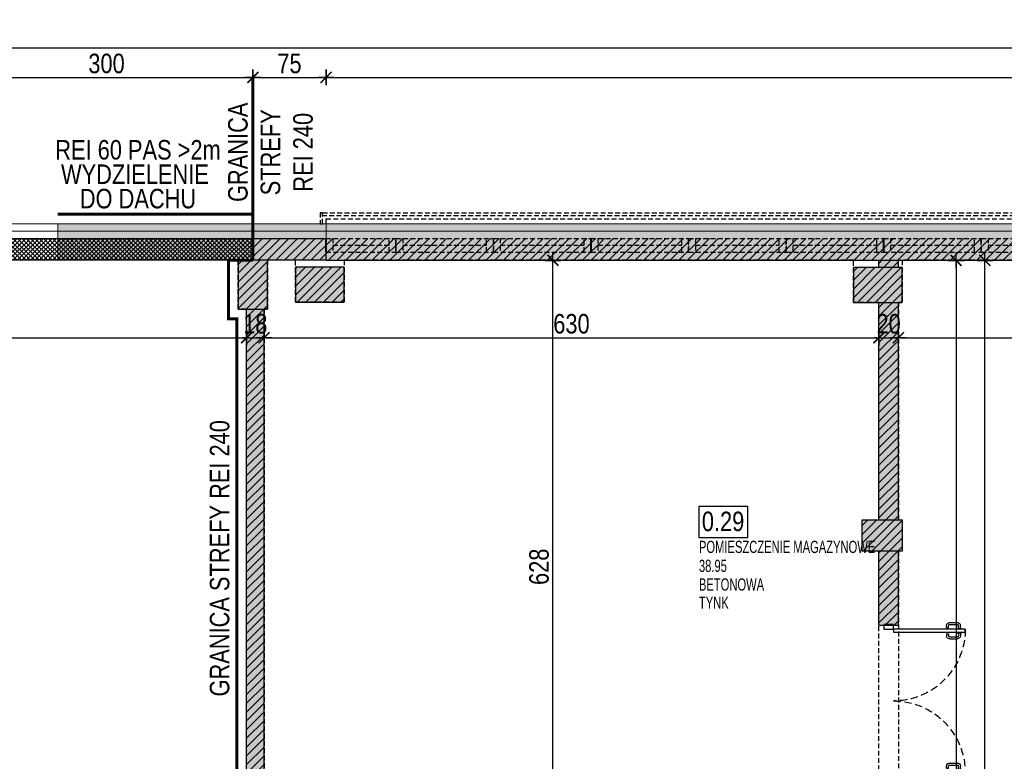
# Model space of a CAD drawing. Header units: millimetres. Extents: x 76192 to 88546, y 19309 to 25840.
# Tile 58 of 61: x 86511 to 87520, y 22703 to 23463. Entities that reach past the tile are written whole.
import ezdxf

# ---------------------------------------------------------------- set-up
doc = ezdxf.new("R2010")
doc.units = ezdxf.units.MM
doc.linetypes.add('DASHED', pattern=[0.75, 0.5, -0.25])
doc.linetypes.add('DASHED2', pattern=[0.375, 0.25, -0.125])
doc.layers.get('DEFPOINTS').update_dxf_attribs({"lineweight": 9})
for name, color, linetype in [('_HSA_HATCH_WYPEŁNIENIA_PRZEGRÓD', 205, 'Continuous'), ('_HSA_NUMERACJA POMIESZCZEN', 43, 'Continuous'), ('_HSA_STOLARKA_WEWNĘTRZNA', 132, 'Continuous'), ('_HSA_STOLARKA_ZEWNĘTRZNA', 132, 'Continuous'), ('_HSA_WIDOKOWE', 1, 'Continuous'), ('_HSA_WIDOKOWE_CIENKIE', 8, 'Continuous'), ('_HSA_WYM_100', 141, 'Continuous'), ('_HSA_ŚCIANY_DZIAŁOWE', 6, 'Continuous'), ('_HSA_ŚCIANY_KONSTRUKCYJNE', 3, 'Continuous'), ('_HSA_ŚCIANY_MUROWANE', 4, 'Continuous')]:
    doc.layers.add(name, color=color, linetype=linetype)
for name, color, linetype, true_color in [('_HSA_HATCH_WYPEŁNIENIA_PRZEGRÓD_P_POŻ', 7, 'Continuous', 0xef8a8a), ('_HSA_WYDZIELENIA_POŻAROWE_240_MIN', 7, 'DASHED2', 0xab1603), ('_HSA_WYDZIELENIA_POŻAROWE_60_MIN', 7, 'DASHED2', 0x1428e1)]:
    doc.layers.add(name, color=color, linetype=linetype, true_color=true_color)
doc.layers.add('_HSA_IZOLACJA_TERMICZNA', color=2, linetype='Continuous', lineweight=5)
doc.layers.add('_HSA_NUMERACJA POMIESZCZEN POMOC', color=7, linetype='Continuous', true_color=0x38940a, plot=False)
doc.layers.add('_HSA_POWIERZCHNIA_UŻYTKOWA', color=115, linetype='DASHED', plot=False)
doc.styles.add('ARIAL_100', font='Arial.ttf', dxfattribs={"width": 0.8, "height": 20})
doc.styles.add('ARIAL_50', font='Arial Narrow.ttf', dxfattribs={"width": 0.8, "height": 10})
doc.linetypes.add('BATTING', pattern='A,0.00254,-2.54,[134,ltypeshp.shx,S=2.54,R=0,X=-2.54,Y=0],-5.08,[134,ltypeshp.shx,S=2.54,R=180,X=2.54,Y=0],-2.54', length=10.16254)
doc.dimstyles.new('WYM_WEWN_100', dxfattribs={"dimtxt": 20, "dimasz": 2, "dimexe": 10, "dimexo": 0, "dimgap": 4, "dimtad": 1, "dimdec": 1, "dimrnd": 0.1, "dimtxsty": 'ARIAL_100', "dimblk": 'Wym-03', "dimcen": 0, "dimdle": 10, "dimse1": 1, "dimse2": 1, "dimclrt": 256, "dimazin": 2, "dimtfac": 1, "dimtdec": 1, "dimtix": 1, "dimtmove": 2, "dimatfit": 0, "dimfxl": 1, "dimtolj": 1, "dimtzin": 0, "dimarcsym": 0})
pattern_1 = [(45, (16000, 0), (-4.49012806, 4.49012806), [])]

# ---------------------------------------------------------------- blocks, each defined once
blk = doc.blocks.new('A$Cb9eda6f9')
at = {"linetype": 'ByBlock', "ltscale": 10}
for points in [[(-3.6, 11.4), (-6.1, 11.4), (-6.1, 0), (-3.6, 0)], [(1485.6, 8.2), (-3.6, 8.2), (-3.6, 11.4), (1485.6, 11.4)]]:
    blk.add_lwpolyline(points, close=True, dxfattribs=at)
blk = doc.blocks.new('*U297')
at = {"linetype": 'ByBlock', "ltscale": 10}
for p, q in [((0, 14), (100, 14)), ((0, 0), (0, 14)), ((7, 0), (7, 14)), ((93, 14), (93, 0)), ((100, 14), (100, 0)), ((0, 0), (100, 0)), ((7, 7), (93, 7))]:
    blk.add_line(p, q, dxfattribs=at)
blk = doc.blocks.new('*U298')
at = {"linetype": 'ByBlock', "ltscale": 10}
for p, q in [((0, 14), (100, 14)), ((0, 0), (0, 14)), ((7, 0), (7, 14)), ((93, 14), (93, 0)), ((100, 14), (100, 0)), ((0, 0), (100, 0)), ((7, 7), (93, 7))]:
    blk.add_line(p, q, dxfattribs=at)
blk = doc.blocks.new('*U299')
at = {"linetype": 'ByBlock', "ltscale": 10}
for p, q in [((0, 14), (100, 14)), ((0, 0), (0, 14)), ((7, 0), (7, 14)), ((93, 14), (93, 0)), ((100, 14), (100, 0)), ((0, 0), (100, 0)), ((7, 7), (93, 7))]:
    blk.add_line(p, q, dxfattribs=at)
blk = doc.blocks.new('*U300')
at = {"linetype": 'ByBlock', "ltscale": 10}
for p, q in [((0, 14), (100, 14)), ((0, 0), (0, 14)), ((7, 0), (7, 14)), ((93, 14), (93, 0)), ((100, 14), (100, 0)), ((0, 0), (100, 0)), ((7, 7), (93, 7))]:
    blk.add_line(p, q, dxfattribs=at)
blk = doc.blocks.new('*U301')
at = {"linetype": 'ByBlock', "ltscale": 10}
for p, q in [((0, 14), (100, 14)), ((0, 0), (0, 14)), ((7, 0), (7, 14)), ((93, 14), (93, 0)), ((100, 14), (100, 0)), ((0, 0), (100, 0)), ((7, 7), (93, 7))]:
    blk.add_line(p, q, dxfattribs=at)
blk = doc.blocks.new('*U278')
at = {"linetype": 'ByBlock', "ltscale": 10}
for p, q in [((0, 14), (100, 14)), ((0, 0), (0, 14)), ((7, 0), (7, 14)), ((93, 14), (93, 0)), ((100, 14), (100, 0)), ((0, 0), (100, 0)), ((7, 7), (93, 7))]:
    blk.add_line(p, q, dxfattribs=at)
blk = doc.blocks.new('*U279')
at = {"linetype": 'ByBlock', "ltscale": 10}
for p, q in [((0, 14), (100, 14)), ((0, 0), (0, 14)), ((7, 0), (7, 14)), ((93, 14), (93, 0)), ((100, 14), (100, 0)), ((0, 0), (100, 0)), ((7, 7), (93, 7))]:
    blk.add_line(p, q, dxfattribs=at)
blk = doc.blocks.new('*U281')
at = {"linetype": 'ByBlock', "ltscale": 10}
for p, q in [((0, 14), (71.5, 14)), ((0, 0), (0, 14)), ((7, 0), (7, 14)), ((64.5, 14), (64.5, 0)), ((71.5, 14), (71.5, 0)), ((0, 0), (71.5, 0)), ((7, 7), (64.5, 7))]:
    blk.add_line(p, q, dxfattribs=at)
blk = doc.blocks.new('*U484')
at = {"transparency": 33554559}
h = blk.add_hatch(color=256, dxfattribs=at)
h.dxf.hatch_style = 1
h.paths.add_polyline_path([(0, 37.4), (-200, 37.4), (-200, 0), (0, 0)])
at = {"linetype": 'DASHED2', "ltscale": 50, "const_width": 3}
blk.add_lwpolyline([(-200, -10), (0, -10)], dxfattribs=at)
at = {"layer": 'DEFPOINTS'}
blk.add_lwpolyline([(0, 37.4), (-200, 37.4), (-200, 0), (0, 0), (0, 37.4)], close=True, dxfattribs=at)
blk = doc.blocks.new('NUMERACJA_POMIESZCZEŃ_200')
blk.add_lwpolyline([(50, 31.9), (0, 31.9), (0, 0), (50, 0)], close=True)
at = {"style": 'ARIAL_100', "width": 0.8}
blk.add_attdef('OPIS_TABELKA', (3, 6.5), '', height=20, dxfattribs=at)
at = {"layer": '_HSA_NUMERACJA POMIESZCZEN POMOC', "style": 'ARIAL_50', "width": 0.8}
for tag, p in [('NAZWA', (0, -15.9)), ('POWIERZCHNIA', (0, -35.3)), ('POSADZKA', (0, -54.4)), ('SUFIT', (0, -73.1))]:
    blk.add_attdef(tag, p, '', height=12.5, dxfattribs=at)
blk = doc.blocks.new('*U509')
for p, q in [((-80.4, 57.36), (-80.4, 65.5)), ((-78.4, 57.36), (-78.4, 65.5)), ((-74.3, 68.5), (-77.4, 68.5)), ((-74.3, 66.5), (-77.4, 66.5)), ((-74.3, 69.75), (-73.5, 69.75)), ((-74.3, 65.25), (-74.3, 69.75)), ((-73.5, 65.25), (-74.3, 65.25)), ((-69.775, 69.75), (-70.575, 69.75)), ((-70.575, 65.25), (-69.775, 65.25)), ((-69.775, 65.25), (-69.775, 69.75)), ((-69.775, 68.5), (-66.675, 68.5)), ((-69.775, 66.5), (-66.675, 66.5)), ((-65.675, 57.36), (-65.675, 65.5)), ((-63.675, 57.36), (-63.675, 65.5)), ((63.675, 57.36), (63.675, 65.5)), ((65.675, 57.36), (65.675, 65.5)), ((69.775, 68.5), (66.675, 68.5)), ((69.775, 66.5), (66.675, 66.5)), ((69.775, 69.75), (70.575, 69.75)), ((69.775, 65.25), (69.775, 69.75)), ((70.575, 65.25), (69.775, 65.25)), ((74.3, 69.75), (73.5, 69.75)), ((73.5, 65.25), (74.3, 65.25)), ((74.3, 65.25), (74.3, 69.75)), ((74.3, 68.5), (77.4, 68.5)), ((74.3, 66.5), (77.4, 66.5)), ((78.4, 57.36), (78.4, 65.5)), ((80.4, 57.36), (80.4, 65.5)), ((-75.3, 56.36), (-77.4, 56.36)), ((-75.3, 54.36), (-77.4, 54.36)), ((-75.3, 54.36), (-75.3, 56.36)), ((-68.775, 54.36), (-68.775, 56.36)), ((-68.775, 56.36), (-66.675, 56.36)), ((-68.775, 54.36), (-66.675, 54.36)), ((68.775, 56.36), (66.675, 56.36)), ((68.775, 54.36), (66.675, 54.36)), ((68.775, 54.36), (68.775, 56.36)), ((75.3, 54.36), (75.3, 56.36)), ((75.3, 56.36), (77.4, 56.36)), ((75.3, 54.36), (77.4, 54.36))]:
    blk.add_line(p, q)
for points in [[(-73.5, 0), (-70.575, 0), (-70.575, 73.5), (-73.5, 73.5)], [(73.5, 0), (70.575, 0), (70.575, 73.5), (73.5, 73.5)], [(77.5, 0), (77.5, -10), (73.5, -10), (73.5, 0)], [(-77.5, 0), (-77.5, -10), (-73.5, -10), (-73.5, 0)]]:
    blk.add_lwpolyline(points, close=True)
for points in [[(78.5, 0), (78.5, -10)], [(-78.5, 0), (-78.5, -10)]]:
    blk.add_lwpolyline(points)
at = {"linetype": 'DASHED', "ltscale": 15}
for centre, start, end in [((-73.5, 0), 0, 90), ((73.5, 0), 90, 180)]:
    blk.add_arc(centre, 73.5, start, end, dxfattribs=at)
for centre, radius, start, end in [((-77.4, 65.5), 3, 90, 180), ((-77.4, 65.5), 1, 90, 180), ((-66.675, 65.5), 3, 0, 90), ((-66.675, 65.5), 1, 0, 90), ((66.675, 65.5), 3, 90, 180), ((66.675, 65.5), 1, 90, 180), ((77.4, 65.5), 3, 0, 90), ((77.4, 65.5), 1, 0, 90), ((-77.4, 57.36), 3, 180, 270), ((-77.4, 57.36), 1, 180, 270), ((-66.675, 57.36), 3, 270, 0), ((-66.675, 57.36), 1, 270, 0), ((66.675, 57.36), 3, 180, 270), ((66.675, 57.36), 1, 180, 270), ((77.4, 57.36), 3, 270, 0), ((77.4, 57.36), 1, 270, 0)]:
    blk.add_arc(centre, radius, start, end)
blk = doc.blocks.new('Wym-03')
for p, q in [((-4, 0), (4, 0)), ((0, 4), (0, -4))]:
    blk.add_line(p, q)
blk.add_lwpolyline([(-2.83, -2.83, 0.8, 0.8, 0), (2.83, 2.83, 0.05, 0.05, 0)], format="xyseb")
blk = doc.blocks.new('*D677')
at = {"layer": '_HSA_WYM_100', "color": 0, "lineweight": -2}
blk.add_line((86452.3, 23403.5), (86748.3, 23403.5), dxfattribs=at)
at = {"layer": 'DEFPOINTS', "color": 0}
for p in [(86750.3, 23403.5), (86450.3, 23238.5), (86750.3, 23238.5)]:
    blk.add_point(p, dxfattribs=at)
at = {"layer": '_HSA_WYM_100', "color": 0, "lineweight": -2, "xscale": 2, "yscale": 2, "zscale": 2}
for p, rotation in [((86450.3, 23403.5), 180.000000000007), ((86750.3, 23403.5), 6.948027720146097e-12)]:
    blk.add_blockref('Wym-03', p, dxfattribs=dict(at, rotation=rotation))
at = {"layer": '_HSA_WYM_100', "insert": (86600.3, 23417.7), "char_height": 20, "attachment_point": 5, "style": 'ARIAL_100'}
blk.add_mtext('\\A1;300', dxfattribs=at)
blk = doc.blocks.new('*D678')
at = {"layer": '_HSA_WYM_100', "color": 0, "lineweight": -2}
blk.add_line((86752.3, 23403.5), (86823.3, 23403.5), dxfattribs=at)
at = {"layer": 'DEFPOINTS', "color": 0}
for p in [(86825.3, 23403.5), (86750.3, 23238.5), (86825.3, 23238.5)]:
    blk.add_point(p, dxfattribs=at)
at = {"layer": '_HSA_WYM_100', "color": 0, "lineweight": -2, "xscale": 2, "yscale": 2, "zscale": 2}
for p, rotation in [((86750.3, 23403.5), 180.0000000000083), ((86825.3, 23403.5), 8.337633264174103e-12)]:
    blk.add_blockref('Wym-03', p, dxfattribs=dict(at, rotation=rotation))
at = {"layer": '_HSA_WYM_100', "insert": (86787.8, 23417.7), "char_height": 20, "attachment_point": 5, "style": 'ARIAL_100'}
blk.add_mtext('\\A1;75', dxfattribs=at)
blk = doc.blocks.new('*D679')
at = {"layer": '_HSA_WYM_100', "color": 0, "lineweight": -2}
blk.add_line((86827.3, 23403.5), (88294.8, 23403.5), dxfattribs=at)
at = {"layer": 'DEFPOINTS', "color": 0}
for p in [(88296.8, 23403.5), (86825.3, 23238.5), (88296.8, 23238.5)]:
    blk.add_point(p, dxfattribs=at)
at = {"layer": '_HSA_WYM_100', "color": 0, "lineweight": -2, "xscale": 2, "yscale": 2, "zscale": 2}
for p, rotation in [((86825.3, 23403.5), 180.000000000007), ((88296.8, 23403.5), 6.941012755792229e-12)]:
    blk.add_blockref('Wym-03', p, dxfattribs=dict(at, rotation=rotation))
at = {"layer": '_HSA_WYM_100', "insert": (87561.1, 23419.5), "char_height": 20, "attachment_point": 5, "style": 'ARIAL_100'}
blk.add_mtext('\\A1;1471,5', dxfattribs=at)
blk = doc.blocks.new('*D681')
at = {"layer": '_HSA_WYM_100', "color": 0, "lineweight": -2}
blk.add_line((88356.2, 23433.5), (76433.3, 23433.5), dxfattribs=at)
at = {"layer": 'DEFPOINTS', "color": 0}
for p in [(76431.3, 23433.5), (76431.3, 23253.5), (88358.2, 23253.5)]:
    blk.add_point(p, dxfattribs=at)
at = {"layer": '_HSA_WYM_100', "color": 0, "lineweight": -2, "xscale": 2, "yscale": 2, "zscale": 2, "rotation": 180}
blk.add_blockref('Wym-03', (76431.3, 23433.5), dxfattribs=at)
at = {"layer": '_HSA_WYM_100', "color": 0, "lineweight": -2, "xscale": 2, "yscale": 2, "zscale": 2}
blk.add_blockref('Wym-03', (88358.2, 23433.5), dxfattribs=at)
at = {"layer": '_HSA_WYM_100', "insert": (82394.8, 23449.5), "char_height": 20, "attachment_point": 5, "style": 'ARIAL_100'}
blk.add_mtext('\\A1;11926,9', dxfattribs=at)
blk = doc.blocks.new('*D1029')
at = {"layer": '_HSA_WYM_100', "color": 0, "lineweight": -2}
blk.add_line((84963.8, 23136.8), (86741.8, 23136.8), dxfattribs=at)
at = {"layer": 'DEFPOINTS', "color": 0}
for p in [(84961.8, 23166.1), (86743.8, 23166.1), (86743.8, 23136.8)]:
    blk.add_point(p, dxfattribs=at)
at = {"layer": '_HSA_WYM_100', "color": 0, "lineweight": -2, "xscale": 2, "yscale": 2, "zscale": 2, "rotation": 180.0000000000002}
blk.add_blockref('Wym-03', (84961.8, 23136.8), dxfattribs=at)
at = {"layer": '_HSA_WYM_100', "color": 0, "lineweight": -2, "xscale": 2, "yscale": 2, "zscale": 2}
blk.add_blockref('Wym-03', (86743.8, 23136.8), dxfattribs=at)
at = {"layer": '_HSA_WYM_100', "insert": (85852.8, 23151), "char_height": 20, "attachment_point": 5, "style": 'ARIAL_100'}
blk.add_mtext('\\A1;1782', dxfattribs=at)
blk = doc.blocks.new('*D1030')
at = {"layer": '_HSA_WYM_100', "color": 0, "lineweight": -2}
for p, q in [((86741.8, 23136.8), (86739.8, 23136.8)), ((86743.8, 23136.8), (86761.8, 23136.8)), ((86763.8, 23136.8), (86765.8, 23136.8))]:
    blk.add_line(p, q, dxfattribs=at)
at = {"layer": 'DEFPOINTS', "color": 0}
for p in [(86743.8, 23166.1), (86761.8, 23166.1), (86761.8, 23136.8)]:
    blk.add_point(p, dxfattribs=at)
at = {"layer": '_HSA_WYM_100', "color": 0, "lineweight": -2, "xscale": 2, "yscale": 2, "zscale": 2}
blk.add_blockref('Wym-03', (86743.8, 23136.8), dxfattribs=at)
at = {"layer": '_HSA_WYM_100', "color": 0, "lineweight": -2, "xscale": 2, "yscale": 2, "zscale": 2, "rotation": 180}
blk.add_blockref('Wym-03', (86761.8, 23136.8), dxfattribs=at)
at = {"layer": '_HSA_WYM_100', "insert": (86752.8, 23151), "char_height": 20, "attachment_point": 5, "style": 'ARIAL_100'}
blk.add_mtext('\\A1;18', dxfattribs=at)
blk = doc.blocks.new('*D1031')
at = {"layer": '_HSA_WYM_100', "color": 0, "lineweight": -2}
blk.add_line((86763.8, 23136.8), (87389.8, 23136.8), dxfattribs=at)
at = {"layer": 'DEFPOINTS', "color": 0}
for p in [(87391.8, 23173), (86761.8, 23166.1), (87391.8, 23136.8)]:
    blk.add_point(p, dxfattribs=at)
at = {"layer": '_HSA_WYM_100', "color": 0, "lineweight": -2, "xscale": 2, "yscale": 2, "zscale": 2, "rotation": 180.0000000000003}
blk.add_blockref('Wym-03', (86761.8, 23136.8), dxfattribs=at)
at = {"layer": '_HSA_WYM_100', "color": 0, "lineweight": -2, "xscale": 2, "yscale": 2, "zscale": 2}
blk.add_blockref('Wym-03', (87391.8, 23136.8), dxfattribs=at)
at = {"layer": '_HSA_WYM_100', "insert": (87076.8, 23151), "char_height": 20, "attachment_point": 5, "style": 'ARIAL_100'}
blk.add_mtext('\\A1;630', dxfattribs=at)
blk = doc.blocks.new('*D1042')
at = {"layer": '_HSA_WYM_100', "color": 0, "lineweight": -2}
for p, q in [((87389.8, 23136.8), (87387.8, 23136.8)), ((87391.8, 23136.8), (87411.8, 23136.8)), ((87413.8, 23136.8), (87415.8, 23136.8))]:
    blk.add_line(p, q, dxfattribs=at)
at = {"layer": 'DEFPOINTS', "color": 0}
for p in [(87391.8, 23173), (87411.8, 23173), (87411.8, 23136.8)]:
    blk.add_point(p, dxfattribs=at)
at = {"layer": '_HSA_WYM_100', "color": 0, "lineweight": -2, "xscale": 2, "yscale": 2, "zscale": 2}
blk.add_blockref('Wym-03', (87391.8, 23136.8), dxfattribs=at)
at = {"layer": '_HSA_WYM_100', "color": 0, "lineweight": -2, "xscale": 2, "yscale": 2, "zscale": 2, "rotation": 180}
blk.add_blockref('Wym-03', (87411.8, 23136.8), dxfattribs=at)
at = {"layer": '_HSA_WYM_100', "insert": (87401.8, 23151), "char_height": 20, "attachment_point": 5, "style": 'ARIAL_100'}
blk.add_mtext('\\A1;20', dxfattribs=at)
blk = doc.blocks.new('*D1043')
at = {"layer": '_HSA_WYM_100', "color": 0, "lineweight": -2}
blk.add_line((87413.8, 23136.8), (87689.8, 23136.8), dxfattribs=at)
at = {"layer": 'DEFPOINTS', "color": 0}
for p in [(87411.8, 23173), (87691.8, 23173), (87691.8, 23136.8)]:
    blk.add_point(p, dxfattribs=at)
at = {"layer": '_HSA_WYM_100', "color": 0, "lineweight": -2, "xscale": 2, "yscale": 2, "zscale": 2, "rotation": 180}
blk.add_blockref('Wym-03', (87411.8, 23136.8), dxfattribs=at)
at = {"layer": '_HSA_WYM_100', "color": 0, "lineweight": -2, "xscale": 2, "yscale": 2, "zscale": 2}
blk.add_blockref('Wym-03', (87691.8, 23136.8), dxfattribs=at)
at = {"layer": '_HSA_WYM_100', "insert": (87551.8, 23151), "char_height": 20, "attachment_point": 5, "style": 'ARIAL_100'}
blk.add_mtext('\\A1;280', dxfattribs=at)
blk = doc.blocks.new('*D1020')
at = {"layer": '_HSA_WYM_100', "color": 0, "lineweight": -2}
blk.add_line((87057.8, 22590.1), (87057.8, 23214.1), dxfattribs=at)
at = {"layer": 'DEFPOINTS', "color": 0}
for p in [(87057.8, 23216.1), (87061.1, 23216.1), (87063.6, 22588.1)]:
    blk.add_point(p, dxfattribs=at)
at = {"layer": '_HSA_WYM_100', "color": 0, "lineweight": -2, "xscale": 2, "yscale": 2, "zscale": 2}
for p, rotation in [((87057.8, 23216.1), 90), ((87057.8, 22588.1), 270)]:
    blk.add_blockref('Wym-03', p, dxfattribs=dict(at, rotation=rotation))
at = {"layer": '_HSA_WYM_100', "insert": (87043.6, 22902.1), "char_height": 20, "attachment_point": 5, "rotation": 90, "style": 'ARIAL_100'}
blk.add_mtext('\\A1;628', dxfattribs=at)
blk = doc.blocks.new('*D1081')
at = {"layer": '_HSA_WYM_100', "color": 0, "lineweight": -2}
blk.add_line((87470.9, 23214.1), (87470.9, 21368.5), dxfattribs=at)
at = {"layer": 'DEFPOINTS', "color": 0}
for p in [(87411.8, 23216.1), (87411.8, 21366.5), (87470.9, 21366.5)]:
    blk.add_point(p, dxfattribs=at)
at = {"layer": '_HSA_WYM_100', "color": 0, "lineweight": -2, "xscale": 2, "yscale": 2, "zscale": 2}
for p, rotation in [((87470.9, 23216.1), 90), ((87470.9, 21366.5), 270)]:
    blk.add_blockref('Wym-03', p, dxfattribs=dict(at, rotation=rotation))
at = {"layer": '_HSA_WYM_100', "insert": (87454.8, 22326.2), "char_height": 20, "attachment_point": 5, "rotation": 90, "style": 'ARIAL_100'}
blk.add_mtext('\\A1;1849,6', dxfattribs=at)
blk = doc.blocks.new('*D1021')
at = {"layer": '_HSA_WYM_100', "color": 0, "lineweight": -2}
blk.add_line((87500.4, 21046.1), (87500.4, 23214.1), dxfattribs=at)
at = {"layer": 'DEFPOINTS', "color": 0}
for p in [(87470.9, 23216.1), (87500.4, 23216.1), (87470.9, 21044.1)]:
    blk.add_point(p, dxfattribs=at)
at = {"layer": '_HSA_WYM_100', "color": 0, "lineweight": -2, "xscale": 2, "yscale": 2, "zscale": 2}
for p, rotation in [((87500.4, 23216.1), 89.99999999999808), ((87500.4, 21044.1), 269.9999999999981)]:
    blk.add_blockref('Wym-03', p, dxfattribs=dict(at, rotation=rotation))
at = {"layer": '_HSA_WYM_100', "insert": (87486.4, 22326.4), "char_height": 20, "attachment_point": 5, "rotation": 90, "style": 'ARIAL_100'}
blk.add_mtext('\\A1;2172', dxfattribs=at)

msp = doc.modelspace()

# ---------------------------------------------------------------- hatches: boundary and pattern name
at = {"layer": '_HSA_HATCH_WYPEŁNIENIA_PRZEGRÓD'}
h = msp.add_hatch(color=256, dxfattribs=at)
h.paths.add_polyline_path([(82250.33, 23216.14), (82250.33, 23253.53), (80390.33, 23253.53), (80390.33, 23216.14)])
h.paths.add_polyline_path([(84050.33, 23216.14), (84050.33, 23253.53), (82550.33, 23253.53), (82550.33, 23216.14)])
h.paths.add_polyline_path([(86450.33, 23216.14), (86450.33, 23253.53), (84350.33, 23253.53), (84350.33, 23216.14)])
h.paths.add_polyline_path([(86750.33, 23253.53), (86750.33, 23216.14), (88296.81, 23216.14), (88296.81, 23209), (88278.19, 23209), (88278.19, 23173.28), (88313.81, 23173.28), (88313.81, 22559.17), (88343.19, 22559.17), (88343.19, 22564.17), (88358.19, 22564.17), (88358.19, 23253.53)])
h.paths.add_polyline_path([(77690.33, 23216.14), (77690.33, 23253.53), (76490.33, 23253.53), (76490.33, 23216.14)])
h.paths.add_polyline_path([(77990.33, 23253.53), (77990.33, 23216.14), (80090.33, 23216.14), (80090.33, 23253.53)])
h = msp.add_hatch(dxfattribs=at)
h.set_pattern_fill('ANSI31', color=256, scale=2, style=0)
h.set_pattern_definition([(45, (16000, -5754.548), (-4.49012806, 4.49012806), [])])
h.paths.add_polyline_path([(88278.19, 23173.28), (88278.19, 23209), (88296.81, 23209), (88296.81, 23216.14), (76490.33, 23216.14), (76490.33, 23238.53), (88343.19, 23238.53), (88343.19, 22559.17), (88313.81, 22559.17), (88313.81, 23173.28)])
h = msp.add_hatch(dxfattribs=at)
h.set_pattern_fill('ANSI37', color=256)
h.set_pattern_definition([(45, (86450.49, 23216.139), (-2.245064, 2.245064), []), (135, (86450.49, 23216.139), (-2.245064, -2.245064), [])])
h.paths.add_polyline_path([(86450.33, 23238.53), (86750.33, 23238.53), (86750.33, 23216.14), (86450.33, 23216.14)])
h = msp.add_hatch(dxfattribs=at)
h.set_pattern_fill('ANSI31', color=256, scale=2, style=0)
h.set_pattern_definition(pattern_1)
h.paths.add_polyline_path([(85565.33, 23216.14), (85535.33, 23216.14), (85535.33, 23166.14), (85565.33, 23166.14)])
h.paths.add_polyline_path([(86165.33, 23216.14), (86135.33, 23216.14), (86135.33, 23166.14), (86165.33, 23166.14)])
h.paths.add_polyline_path([(86765.33, 23216.14), (86735.33, 23216.14), (86735.33, 23166.14), (86765.33, 23166.14)])
h.paths.add_polyline_path([(86843.81, 23209), (86793.81, 23209), (86793.81, 23173.28), (86843.81, 23173.28)])
h.paths.add_polyline_path([(84684.33, 21441.25), (84654.33, 21441.25), (84654.33, 21391.25), (84684.33, 21391.25)])
h.paths.add_polyline_path([(84965.33, 21441.25), (84935.33, 21441.25), (84935.33, 21391.25), (84965.33, 21391.25)])
h.paths.add_polyline_path([(85565.33, 21441.25), (85535.33, 21441.25), (85535.33, 21391.25), (85565.33, 21391.25)])
h.paths.add_polyline_path([(86165.33, 21441.25), (86135.33, 21441.25), (86135.33, 21391.25), (86165.33, 21391.25)])
h.paths.add_polyline_path([(86735.33, 21391.25), (86065.08, 21391.25), (86065.08, 21370.53), (86735.33, 21370.53)])
h.paths.add_polyline_path([(86792.33, 21370.53), (86789.33, 21370.53), (86789.33, 21391.25), (86735.33, 21391.25), (86735.33, 21370.53), (86765.33, 21370.53), (86765.33, 21352.41), (86792.33, 21352.41)])
h.paths.add_polyline_path([(86765.33, 21441.25), (86735.33, 21441.25), (86735.33, 21391.25), (86765.33, 21391.25)])
h.paths.add_polyline_path([(86761.81, 21979.14), (86793.81, 21979.14), (86793.81, 21999.14), (86772.33, 21999.14), (86772.33, 21993.27), (86743.81, 21993.27), (86743.81, 21441.25), (86761.81, 21441.25)])
h.paths.add_polyline_path([(86772.33, 22038.99), (86728.33, 22038.99), (86728.33, 21993.27), (86772.33, 21993.27)])
h.paths.add_polyline_path([(86772.33, 22055.72), (86728.33, 22055.72), (86728.33, 22038.99), (86772.33, 22038.99)])
h.paths.add_polyline_path([(86772.33, 22240.45), (86728.33, 22240.45), (86728.33, 22223.72), (86772.33, 22223.72)])
h.paths.add_polyline_path([(86772.33, 22286.17), (86728.33, 22286.17), (86728.33, 22240.45), (86772.33, 22240.45)])
h.paths.add_polyline_path([(86761.81, 22581.67), (86743.81, 22581.67), (86743.81, 22286.17), (86761.81, 22286.17)])
h.paths.add_polyline_path([(86772.33, 22627.39), (86728.33, 22627.39), (86728.33, 22581.67), (86772.33, 22581.67)])
h.paths.add_polyline_path([(86761.81, 23166.14), (86743.81, 23166.14), (86743.81, 22627.39), (86761.81, 22627.39)])
h.paths.add_polyline_path([(85065.33, 21370.53), (85065.33, 21391.25), (84629.83, 21391.25), (84629.83, 21370.53)])
h.paths.add_polyline_path([(85170.33, 21391.25), (85170.33, 21370.53), (85765.08, 21370.53), (85765.08, 21391.25)])
h = msp.add_hatch(color=256, dxfattribs=at)
h.paths.add_polyline_path([(85565.33, 23216.14), (85535.33, 23216.14), (85535.33, 23166.14), (85565.33, 23166.14)])
h.paths.add_polyline_path([(86165.33, 23216.14), (86135.33, 23216.14), (86135.33, 23166.14), (86165.33, 23166.14)])
h.paths.add_polyline_path([(86843.81, 23209), (86793.81, 23209), (86793.81, 23173.28), (86843.81, 23173.28)])
h.paths.add_polyline_path([(84684.33, 21441.25), (84654.33, 21441.25), (84654.33, 21391.25), (84684.33, 21391.25)])
h.paths.add_polyline_path([(84965.33, 21441.25), (84935.33, 21441.25), (84935.33, 21391.25), (84965.33, 21391.25)])
h.paths.add_polyline_path([(85565.33, 21441.25), (85535.33, 21441.25), (85535.33, 21391.25), (85565.33, 21391.25)])
h.paths.add_polyline_path([(86165.33, 21441.25), (86135.33, 21441.25), (86135.33, 21391.25), (86165.33, 21391.25)])
h.paths.add_polyline_path([(86792.33, 21370.53), (86789.33, 21370.53), (86789.33, 21391.25), (86735.33, 21391.25), (86735.33, 21355.53), (86739.33, 21355.53), (86739.33, 21352.41), (86792.33, 21352.41)])
h.paths.add_polyline_path([(85170.33, 21391.25), (85170.33, 21355.53), (85550.33, 21355.53), (85550.33, 21391.25)])
h.paths.add_polyline_path([(85065.33, 21355.53), (85065.33, 21391.25), (84629.83, 21391.25), (84629.83, 21355.53)])
h.paths.add_polyline_path([(86761.81, 21993.27), (86761.81, 21979.14), (86793.81, 21979.14), (86793.81, 21999.14), (86772.33, 21999.14), (86772.33, 21993.27)])
h = msp.add_hatch(dxfattribs=at)
h.set_pattern_fill('ANSI31', color=256, scale=2, style=0)
h.set_pattern_definition(pattern_1)
h.paths.add_polyline_path([(87411.81, 23216.14), (87391.81, 23216.14), (87391.81, 23208.7), (87411.81, 23208.7)])
h.paths.add_polyline_path([(87415.81, 23208.7), (87365.81, 23208.7), (87365.81, 23172.98), (87415.81, 23172.98)])
h.paths.add_polyline_path([(87411.81, 23172.98), (87391.81, 23172.98), (87391.81, 22950.14), (87411.81, 22950.14)])
h.paths.add_polyline_path([(87415.81, 22950.14), (87374.81, 22950.14), (87374.81, 22918.14), (87415.81, 22918.14)])
h.paths.add_polyline_path([(87411.81, 22918.14), (87391.81, 22918.14), (87391.81, 22842.14), (87411.81, 22842.14)])
h.paths.add_polyline_path([(87411.81, 22687.14), (87391.81, 22687.14), (87391.81, 22611.14), (87411.81, 22611.14)])
h.paths.add_polyline_path([(87415.81, 22611.14), (87374.81, 22611.14), (87374.81, 22579.14), (87415.81, 22579.14)])
h.paths.add_polyline_path([(87411.81, 22579.14), (87374.81, 22579.14), (87374.81, 22588.14), (86843.81, 22588.14), (86843.81, 22579.14), (86793.81, 22579.14), (86793.81, 22588.14), (86772.33, 22588.14), (86772.33, 22581.67), (86761.81, 22581.67), (86761.81, 22568.14), (87391.81, 22568.14), (87391.81, 22352.14), (87411.81, 22352.14)])
h.paths.add_polyline_path([(86843.81, 22614.86), (86793.81, 22614.86), (86793.81, 22579.14), (86843.81, 22579.14)])
h.paths.add_polyline_path([(87415.81, 22352.14), (87374.81, 22352.14), (87374.81, 22320.14), (87415.81, 22320.14)])
h.paths.add_polyline_path([(87411.81, 22320.14), (87391.81, 22320.14), (87391.81, 22271.14), (87411.81, 22271.14)])
h.paths.add_polyline_path([(87411.81, 22061.14), (87391.81, 22061.14), (87391.81, 22012.14), (87411.81, 22012.14)])
h.paths.add_polyline_path([(87415.81, 22012.14), (87374.81, 22012.14), (87374.81, 21979.14), (87415.81, 21979.14)])
h.paths.add_polyline_path([(87374.81, 21999.14), (86843.81, 21999.14), (86843.81, 21979.14), (87374.81, 21979.14)])
h.paths.add_polyline_path([(87411.81, 21979.14), (87391.81, 21979.14), (87391.81, 21735.53), (87411.81, 21735.53)])
h.paths.add_polyline_path([(87415.81, 21735.53), (87374.81, 21735.53), (87374.81, 21702.53), (87415.81, 21702.53)])
h.paths.add_polyline_path([(87411.81, 21702.53), (87391.81, 21702.53), (87391.81, 21649.96), (87411.81, 21649.96)])
h.paths.add_polyline_path([(87411.81, 21499.96), (87391.81, 21499.96), (87391.81, 21397.53), (87411.81, 21397.53)])
h.paths.add_polyline_path([(87415.81, 21397.53), (87374.81, 21397.53), (87374.81, 21366.53), (87415.81, 21366.53)])
h.paths.add_polyline_path([(87374.81, 21397.53), (86839.33, 21397.53), (86839.33, 21370.53), (87374.81, 21370.53)])
h = msp.add_hatch(color=256, dxfattribs=at)
h.paths.add_polyline_path([(87411.81, 23216.14), (87391.81, 23216.14), (87391.81, 23208.7), (87411.81, 23208.7)])
h.paths.add_polyline_path([(87415.81, 23208.7), (87365.81, 23208.7), (87365.81, 23172.98), (87415.81, 23172.98)])
h.paths.add_polyline_path([(87411.81, 23172.98), (87391.81, 23172.98), (87391.81, 22950.14), (87411.81, 22950.14)])
h.paths.add_polyline_path([(87415.81, 22950.14), (87374.81, 22950.14), (87374.81, 22918.14), (87415.81, 22918.14)])
h.paths.add_polyline_path([(87411.81, 22918.14), (87391.81, 22918.14), (87391.81, 22842.14), (87411.81, 22842.14)])
h.paths.add_polyline_path([(87411.81, 22687.14), (87391.81, 22687.14), (87391.81, 22611.14), (87411.81, 22611.14)])
h.paths.add_polyline_path([(87415.81, 22352.14), (87374.81, 22352.14), (87374.81, 22320.14), (87415.81, 22320.14)])
h.paths.add_polyline_path([(87411.81, 22320.14), (87391.81, 22320.14), (87391.81, 22271.14), (87411.81, 22271.14)])
h.paths.add_polyline_path([(87411.81, 22061.14), (87391.81, 22061.14), (87391.81, 22012.14), (87411.81, 22012.14)])
h.paths.add_polyline_path([(87415.81, 22012.14), (87374.81, 22012.14), (87374.81, 21979.14), (87415.81, 21979.14)])
h.paths.add_polyline_path([(87374.81, 21999.14), (86843.81, 21999.14), (86843.81, 21979.14), (87374.81, 21979.14)])
h.paths.add_polyline_path([(87411.81, 21979.14), (87391.81, 21979.14), (87391.81, 21735.53), (87411.81, 21735.53)])
h.paths.add_polyline_path([(87415.81, 21735.53), (87374.81, 21735.53), (87374.81, 21702.53), (87415.81, 21702.53)])
h.paths.add_polyline_path([(87411.81, 21702.53), (87391.81, 21702.53), (87391.81, 21649.96), (87411.81, 21649.96)])
h.paths.add_polyline_path([(87411.81, 21499.96), (87391.81, 21499.96), (87391.81, 21397.53), (87411.81, 21397.53)])
h.paths.add_polyline_path([(87415.81, 21397.53), (87374.81, 21397.53), (87374.81, 21366.53), (87415.81, 21366.53)])
h.paths.add_polyline_path([(87374.81, 21397.53), (86839.33, 21397.53), (86839.33, 21370.53), (87374.81, 21370.53)])
at = {"layer": '_HSA_HATCH_WYPEŁNIENIA_PRZEGRÓD_P_POŻ'}
h = msp.add_hatch(color=256, dxfattribs=at)
h.dxf.hatch_style = 1
h.paths.add_polyline_path([(86735.33, 21441.25), (86735.33, 21391.25), (86765.33, 21391.25), (86765.33, 21441.25), (86761.81, 21441.25), (86761.81, 21993.27), (86772.33, 21993.27), (86772.33, 22055.72), (86728.33, 22055.72), (86728.33, 21993.27), (86743.81, 21993.27), (86743.81, 21441.25)])
h.paths.add_polyline_path([(86728.33, 22223.72), (86772.33, 22223.72), (86772.33, 22286.17), (86761.81, 22286.17), (86761.81, 22581.67), (86772.33, 22581.67), (86772.33, 22627.39), (86761.81, 22627.39), (86761.81, 23166.14), (86765.33, 23166.14), (86765.33, 23216.14), (86735.33, 23216.14), (86735.33, 23166.14), (86743.81, 23166.14), (86743.81, 22627.39), (86728.33, 22627.39), (86728.33, 22581.67), (86743.81, 22581.67), (86743.81, 22286.17), (86728.33, 22286.17)])

# ---------------------------------------------------------------- linework, layer by layer
at = {"layer": '_HSA_IZOLACJA_TERMICZNA', "ltscale": 0.1}
for p, q in [((76431.33, 23253.53), (88358.19, 23253.53)), ((86750.33, 23253.53), (86750.33, 23238.53)), ((86825.33, 23253.53), (86825.33, 23238.53))]:
    msp.add_line(p, q, dxfattribs=at)
at = {"layer": '_HSA_IZOLACJA_TERMICZNA', "linetype": 'BATTING', "ltscale": 0.1}
msp.add_line((76446.33, 23246.03), (88343.19, 23246.03), dxfattribs=at)
at = {"layer": '_HSA_POWIERZCHNIA_UŻYTKOWA', "ltscale": 10}
for points in [[(86743.81, 21441.25), (86743.81, 21993.27), (86728.33, 21993.27), (86728.33, 22038.99), (86743.81, 22038.99), (86743.81, 22240.45), (86728.33, 22240.45), (86728.33, 22286.17), (86743.81, 22286.17), (86743.81, 22581.67), (86728.33, 22581.67), (86728.33, 22627.39), (86743.81, 22627.39), (86743.81, 23166.14), (86735.33, 23166.14), (86735.33, 23216.14), (86165.33, 23216.14)], [(87691.81, 21044.14), (87691.81, 23172.98), (87677.81, 23172.98), (87677.81, 23216.14), (87415.81, 23216.14), (87415.81, 23172.98), (87411.81, 23172.98), (87411.81, 22950.14), (87415.81, 22950.14), (87415.81, 22918.14), (87411.81, 22918.14), (87411.81, 22611.14), (87415.81, 22611.14), (87415.81, 22579.14), (87411.81, 22579.14), (87411.81, 22352.14), (87415.81, 22352.14), (87415.81, 22320.14), (87411.81, 22320.14), (87411.81, 22012.14), (87415.81, 22012.14), (87415.81, 21979.14), (87411.81, 21979.14), (87411.81, 21735.53)]]:
    msp.add_lwpolyline(points, dxfattribs=at)
msp.add_lwpolyline([(87391.81, 23172.98), (87365.81, 23172.98), (87365.81, 23216.14), (86843.81, 23216.14), (86843.81, 23173.28), (86793.81, 23173.28), (86793.81, 23216.14), (86765.33, 23216.14), (86765.33, 23166.14), (86761.81, 23166.14), (86761.81, 22627.39), (86772.33, 22627.39), (86772.33, 22588.14), (86793.81, 22588.14), (86793.81, 22614.86), (86843.81, 22614.86), (86843.81, 22588.14), (87374.81, 22588.14), (87374.81, 22611.14), (87391.81, 22611.14), (87391.81, 22918.14), (87374.81, 22918.14), (87374.81, 22950.14), (87391.81, 22950.14)], close=True, dxfattribs=at)
at = {"layer": '_HSA_STOLARKA_ZEWNĘTRZNA', "ltscale": 10, "const_width": 2}
for points in [[(86750.33, 23238.53), (86750.33, 23224.53)], [(86825.33, 23238.53), (86825.33, 23224.53)], [(87096.81, 23238.53), (87096.81, 23224.53)], [(87396.81, 23238.53), (87396.81, 23224.53)]]:
    msp.add_lwpolyline(points, dxfattribs=at)
at = {"layer": '_HSA_WIDOKOWE', "linetype": 'DASHED', "ltscale": 10}
msp.add_lwpolyline([(86825.33, 23253.53), (86825.33, 23258.53), (88307.33, 23258.53), (88307.33, 23253.53)], dxfattribs=at)
at = {"layer": '_HSA_WYDZIELENIA_POŻAROWE_240_MIN', "ltscale": 50, "const_width": 3}
for points in [[(86750.33, 23216.14), (86750.33, 23403.53)], [(86750.33, 21345.53), (86750.33, 21391.25), (86725.33, 21391.25), (86725.33, 21451.25), (86733.81, 21451.25), (86733.81, 21983.27), (86718.33, 21983.27), (86718.33, 22296.06), (86733.81, 22296.23), (86733.81, 22571.67), (86718.33, 22571.67), (86718.33, 22637.39), (86733.81, 22637.39), (86733.81, 23156.14), (86725.33, 23156.14), (86725.33, 23216.14), (86750.33, 23216.14)]]:
    msp.add_lwpolyline(points, dxfattribs=at)
at = {"layer": '_HSA_ŚCIANY_DZIAŁOWE'}
for p, q in [((87391.81, 23208.7), (87391.81, 23216.14)), ((87411.81, 23208.7), (87411.81, 23216.14)), ((87391.81, 22950.14), (87391.81, 23172.98)), ((87411.81, 22950.14), (87411.81, 23172.98)), ((86743.81, 22627.39), (86743.81, 23166.14)), ((86761.81, 22627.39), (86761.81, 23166.14)), ((87391.81, 22842.14), (87391.81, 22918.14)), ((87411.81, 22842.14), (87411.81, 22918.14)), ((87391.81, 22842.14), (87411.81, 22842.14))]:
    msp.add_line(p, q, dxfattribs=at)
at = {"layer": '_HSA_ŚCIANY_KONSTRUKCYJNE'}
for points in [[(86735.33, 23166.14), (86765.33, 23166.14), (86765.33, 23216.14), (86735.33, 23216.14)], [(86843.81, 23173.28), (86843.81, 23209), (86793.81, 23209), (86793.81, 23173.28)], [(86843.81, 23173.28), (86843.81, 23209), (86793.81, 23209), (86793.81, 23173.28)], [(87415.81, 23172.98), (87415.81, 23208.7), (87365.81, 23208.7), (87365.81, 23172.98)], [(87415.81, 23172.98), (87415.81, 23208.7), (87365.81, 23208.7), (87365.81, 23172.98)], [(87374.81, 22950.14), (87415.81, 22950.14), (87415.81, 22918.14), (87374.81, 22918.14)]]:
    msp.add_lwpolyline(points, close=True, dxfattribs=at)
at = {"layer": '_HSA_ŚCIANY_MUROWANE'}
for p, q in [((86750.33, 23216.14), (86750.33, 23238.53)), ((86750.33, 23238.53), (86825.33, 23238.53)), ((86825.33, 23216.14), (86825.33, 23238.53)), ((86825.33, 23216.14), (86750.33, 23216.14)), ((86825.33, 23216.14), (88296.81, 23216.14))]:
    msp.add_line(p, q, dxfattribs=at)
at = {"layer": '_HSA_ŚCIANY_MUROWANE', "ltscale": 0.07}
msp.add_line((86750.33, 23216.14), (76490.33, 23216.14), dxfattribs=at)
msp.add_lwpolyline([(86450.33, 23238.53), (86750.33, 23238.53), (86750.33, 23216.14), (86450.33, 23216.14)], close=True, dxfattribs=at)

# ---------------------------------------------------------------- block references
at = {"layer": '_HSA_NUMERACJA POMIESZCZEN', "linetype": 'Continuous'}
msp.add_blockref('NUMERACJA_POMIESZCZEŃ_200', (87207.41, 22932.13), dxfattribs=at).add_auto_attribs({'SUFIT': 'TYNK', 'POSADZKA': 'BETONOWA', 'POWIERZCHNIA': '38.95', 'NAZWA': 'POMIESZCZENIE MAGAZYNOWE', 'OPIS_TABELKA': '0.29'})
at = {"layer": '_HSA_STOLARKA_WEWNĘTRZNA', "xscale": -1, "rotation": 270}
msp.add_blockref('*U509', (87406.81, 22764.64), dxfattribs=at)
at = {"layer": '_HSA_STOLARKA_ZEWNĘTRZNA', "linetype": 'DASHED', "ltscale": 10, "xscale": -1, "rotation": 180}
for name, p in [('*U281', (86825.33, 23238.53)), ('*U297', (86896.81, 23238.53)), ('*U298', (86996.81, 23238.53)), ('*U299', (87096.81, 23238.53)), ('*U300', (87196.81, 23238.53)), ('*U301', (87296.81, 23238.53)), ('*U278', (87396.81, 23238.53)), ('*U279', (87496.81, 23238.53))]:
    msp.add_blockref(name, p, dxfattribs=at)
at = {"layer": '_HSA_WIDOKOWE_CIENKIE', "linetype": 'DASHED', "ltscale": 10}
msp.add_blockref('A$Cb9eda6f9', (86825.33, 23253.53), dxfattribs=at)
at = {"layer": '_HSA_WYDZIELENIA_POŻAROWE_60_MIN', "ltscale": 100, "rotation": 180}
msp.add_blockref('*U484', (86550.33, 23253.53), dxfattribs=at)

# ---------------------------------------------------------------- texts
at = {"layer": '_HSA_WYDZIELENIA_POŻAROWE_240_MIN', "char_height": 20, "attachment_point": 1, "rotation": 90, "style": 'ARIAL_100'}
for s, insert, width in [('\\pxqc;GRANICA\\PSTREFY\\PREI 240', (86724.93, 23227.33), 198.9867), ('\\pxqc;GRANICA STREFY REI 240', (86706.15, 22728.07), 365.4601)]:
    msp.add_mtext(s, dxfattribs=dict(at, insert=insert, width=width))
at = {"layer": '_HSA_WYDZIELENIA_POŻAROWE_60_MIN', "ltscale": 100, "insert": (86529.45, 23339.37), "char_height": 20, "width": 200, "attachment_point": 1, "line_spacing_factor": 0.75, "style": 'ARIAL_100'}
msp.add_mtext('\\pxqc; REI 60 PAS >2m\\PWYDZIELENIE\\P DO DACHU', dxfattribs=at)

# ---------------------------------------------------------------- dimensions: what is measured, and where the dimension line sits
at = {"layer": '_HSA_WYM_100'}
dim = msp.add_aligned_dim(p1=(88358.19, 23253.53), p2=(76431.33, 23253.53), distance=-180, dimstyle='WYM_WEWN_100', dxfattribs=at)
dim.commit()
dim.dimension.update_dxf_attribs({"geometry": '*D681', "text_midpoint": (82394.76, 23449.55)})
for base, p1, p2, angle, picture, middle in [((86750.33, 23403.53), (86450.33, 23238.53), (86750.33, 23238.53), 180, '*D677', (86600.33, 23417.75)), ((86825.33, 23403.53), (86750.33, 23238.53), (86825.33, 23238.53), 180, '*D678', (86787.83, 23417.7)), ((88296.81, 23403.53), (86825.33, 23238.53), (88296.81, 23238.53), 180, '*D679', (87561.07, 23419.55)), ((87057.78, 23216.14), (87063.56, 22588.14), (87061.15, 23216.14), 270, '*D1020', (87043.57, 22902.14)), ((87391.81, 23136.82), (86761.81, 23166.14), (87391.81, 23172.98), 180, '*D1031', (87076.81, 23151.04)), ((87411.81, 23136.82), (87391.81, 23172.98), (87411.81, 23172.98), 180, '*D1042', (87401.81, 23151.03)), ((87691.81, 23136.82), (87411.81, 23172.98), (87691.81, 23172.98), 180, '*D1043', (87551.81, 23151.03)), ((86743.81, 23136.82), (84961.81, 23166.14), (86743.81, 23166.14), 180, '*D1029', (85852.81, 23151.03)), ((86761.81, 23136.82), (86743.81, 23166.14), (86761.81, 23166.14), 180, '*D1030', (86752.81, 23151.03))]:
    dim = msp.add_linear_dim(base=base, p1=p1, p2=p2, angle=angle, dimstyle='WYM_WEWN_100', dxfattribs=at)
    dim.commit()
    dim.dimension.update_dxf_attribs({"geometry": picture, "text_midpoint": middle})
for base, p1, p2, angle, picture, middle in [((87470.86, 21366.53), (87411.81, 23216.14), (87411.81, 21366.53), 270, '*D1081', (87454.84, 22326.22)), ((87500.4, 23216.14), (87470.86, 21044.14), (87470.86, 23216.14), 90, '*D1021', (87486.35, 22326.39))]:
    dim = msp.add_linear_dim(base=base, p1=p1, p2=p2, angle=angle, dimstyle='WYM_WEWN_100', dxfattribs=at)
    dim.commit()
    dim.dimension.update_dxf_attribs({"geometry": picture, "text_midpoint": middle, "dimtype": 161})

doc.saveas('drawing.dxf')
